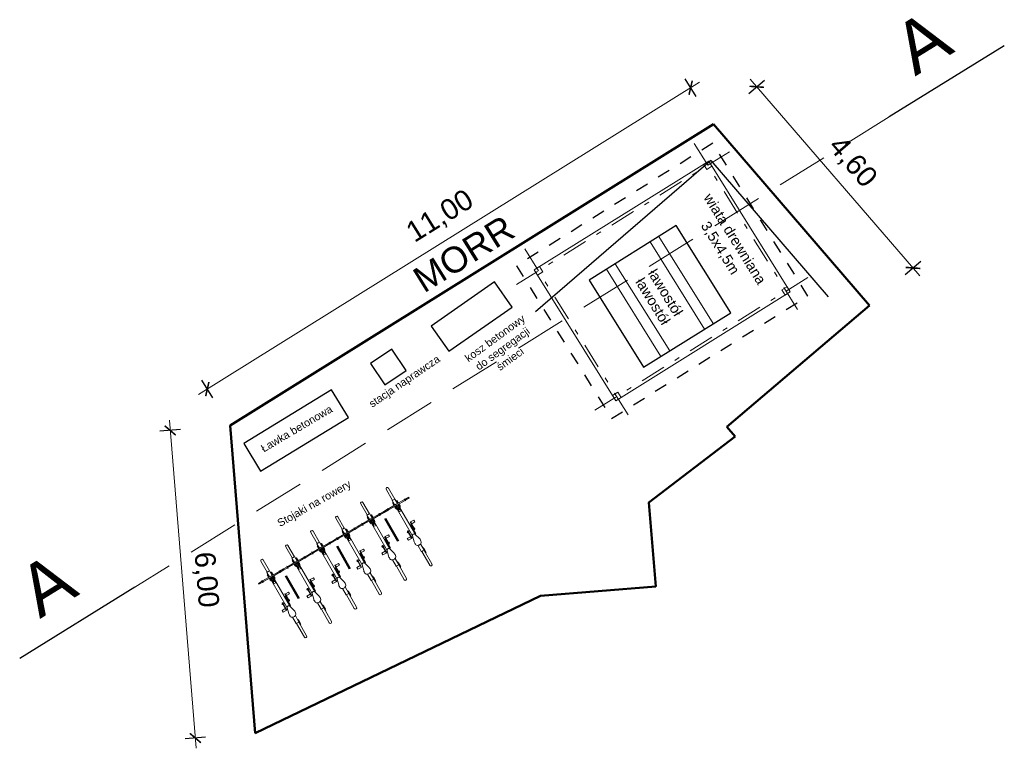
# Model space of a CAD drawing. Header units: millimetres. Extents: x -32728 to 13651, y -21222 to 1549.
# Tile 11 of 19: x 11961 to 11980, y 487 to 501. Entities that reach past the tile are written whole.
import ezdxf

# ---------------------------------------------------------------- set-up
doc = ezdxf.new("R2010")
doc.units = ezdxf.units.MM
for name, pattern in [('02_DONPL_Floorplan-H_revised$0$A-CZ0304_2000 ( Dashdot )', [1.001, 0.5, -0.25, 0.001, -0.25]), ('02_DONPL_Floorplan-H_revised$0$A-CZ0304_2000 DASHED', [1, 0.5, -0.5]), ('BKO', [1.5, 1, -0.5])]:
    doc.linetypes.add(name, pattern=pattern)
for name, color, linetype, lineweight in [('1 MOP zagospodarowanie', 250, 'Continuous', 30), ('1 pojazdy', 250, 'Continuous', 15), ('1 wiata', 250, 'Continuous', 20), ('2 kraweznik opornik', 5, 'Continuous', 50), ('7 przekroj', 200, 'Continuous', 70)]:
    doc.layers.add(name, color=color, linetype=linetype, lineweight=lineweight)
doc.layers.add('4 wymiary', color=7, linetype='Continuous', lineweight=15, true_color=0x000000)
doc.layers.add('pomoc', color=2, linetype='Continuous', lineweight=30, plot=False)
doc.styles.add('Annotative', font='arial.ttf')
doc.styles.add('ARIAL', font='arial.ttf')
doc.styles.add('plan', font='arial.ttf', dxfattribs={"height": 1})
doc.styles.get("Standard").update_dxf_attribs({"font": 'arial.ttf'})
doc.styles.add('tabelka', font='arial.ttf')
doc.dimstyles.new('plan', dxfattribs={"dimtxt": 1, "dimasz": 0.5, "dimexe": 0.5, "dimexo": 0.625, "dimgap": 0.2, "dimtad": 1, "dimzin": 1, "dimtxsty": 'plan', "dimblk": 'ARCHTICK', "dimcen": 1, "dimdle": 0.5, "dimadec": 4, "dimazin": 0, "dimtfac": 1, "dimtmove": 0, "dimatfit": 3, "dimfxl": 0.5, "dimfxlon": 1, "dimlwd": 15, "dimarcsym": 0})

# ---------------------------------------------------------------- blocks, each defined once
blk = doc.blocks.new('_ArchTick')
at = {"color": 0, "linetype": 'ByBlock', "const_width": 0.15}
blk.add_lwpolyline([(-0.5, -0.5), (0.5, 0.5)], dxfattribs=at)
blk = doc.blocks.new('*D365')
at = {"layer": '4 wymiary', "color": 0, "linetype": 'ByBlock', "lineweight": 15}
blk.add_line((11974.215, 499.469), (11964.474, 493.398), dxfattribs=at)
at = {"layer": '4 wymiary', "color": 0, "linetype": 'ByBlock', "lineweight": -2}
for p, q in [((11974.151, 499.193), (11973.939, 499.533)), ((11964.749, 493.334), (11964.538, 493.674))]:
    blk.add_line(p, q, dxfattribs=at)
at = {"layer": 'Defpoints', "color": 0}
for p in [(11974.488, 498.653), (11964.644, 493.504), (11965.086, 492.794)]:
    blk.add_point(p, dxfattribs=at)
at = {"layer": '4 wymiary', "color": 0, "lineweight": 15, "xscale": 0.2, "yscale": 0.2, "zscale": 0.2}
for p, rotation in [((11974.045, 499.363), 31.93231977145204), ((11964.644, 493.504), 211.932319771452)]:
    blk.add_blockref('_ArchTick', p, dxfattribs=dict(at, rotation=rotation))
at = {"layer": '4 wymiary', "color": 0, "insert": (11969.18, 496.85), "char_height": 0.4, "attachment_point": 5, "rotation": 31.9323, "style": 'ARIAL'}
blk.add_mtext('11,00', dxfattribs=at)
blk = doc.blocks.new('*D366')
at = {"layer": '4 wymiary', "color": 0, "linetype": 'ByBlock', "lineweight": 15}
blk.add_line((11963.906, 492.898), (11964.428, 486.519), dxfattribs=at)
at = {"layer": '4 wymiary', "color": 0, "linetype": 'ByBlock', "lineweight": -2}
for p, q in [((11964.122, 492.715), (11963.723, 492.682)), ((11964.611, 486.734), (11964.213, 486.702))]:
    blk.add_line(p, q, dxfattribs=at)
at = {"layer": 'Defpoints', "color": 0}
for p in [(11965.086, 492.794), (11964.412, 486.718), (11965.575, 486.813)]:
    blk.add_point(p, dxfattribs=at)
at = {"layer": '4 wymiary', "color": 0, "lineweight": 15}
for p, xscale, yscale, zscale, rotation in [((11963.923, 492.698), 0.2, 0.2, 0.2, 94.6762015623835), ((11964.412, 486.718), 0.2000000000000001, 0.2000000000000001, 0.2000000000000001, 274.6762015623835)]:
    blk.add_blockref('_ArchTick', p, dxfattribs=dict(at, xscale=xscale, yscale=yscale, zscale=zscale, rotation=rotation))
at = {"layer": '4 wymiary', "color": 0, "insert": (11964.602, 489.795), "char_height": 0.4, "attachment_point": 5, "rotation": 274.6762, "style": 'ARIAL'}
blk.add_mtext('6,00', dxfattribs=at)
blk = doc.blocks.new('zw$B706')
at = {"layer": '1 MOP zagospodarowanie', "color": 0, "lineweight": 20}
for p, q in [((3.956, 2.127), (2.647, 3.639)), ((3.805, 1.996), (2.496, 3.508)), ((3.2, 1.473), (1.891, 2.985)), ((3.049, 1.342), (1.74, 2.854))]:
    blk.add_line(p, q, dxfattribs=at)
at = {"layer": '1 MOP zagospodarowanie', "color": 0}
blk.add_lwpolyline([(2.95, 3.901), (1.438, 2.592), (2.747, 1.08), (4.259, 2.389)], close=True, dxfattribs=at)
at = {"layer": '1 wiata', "color": 0, "linetype": '02_DONPL_Floorplan-H_revised$0$A-CZ0304_2000 ( Dashdot )'}
for p, q in [((3.753, 5.479), (0.059, 2.291)), ((3.048, 5.531), (5.583, 2.594)), ((5.635, 3.299), (1.941, 0.111)), ((0.111, 2.996), (2.646, 0.059))]:
    blk.add_line(p, q, dxfattribs=at)
at = {"layer": '1 wiata', "color": 0, "linetype": '02_DONPL_Floorplan-H_revised$0$A-CZ0304_2000 DASHED', "lineweight": 30, "ltscale": 0.5}
blk.add_lwpolyline([(0, 2.649), (2.287, 0), (5.693, 2.941), (3.406, 5.59)], close=True, dxfattribs=at)
at = {"layer": '1 wiata', "color": 0}
for points in [[(0.353, 2.624), (2.313, 0.353), (5.341, 2.966), (3.38, 5.237)], [(3.29, 5.159), (3.368, 5.068), (3.459, 5.146), (3.38, 5.237)], [(5.172, 2.979), (5.25, 2.888), (5.341, 2.966), (5.262, 3.057)], [(0.353, 2.624), (0.431, 2.533), (0.522, 2.611), (0.443, 2.702)], [(2.235, 0.443), (2.313, 0.353), (2.404, 0.431), (2.325, 0.522)]]:
    blk.add_lwpolyline(points, close=True, dxfattribs=at)
at = {"layer": '1 MOP zagospodarowanie', "color": 0, "insert": (3.486, 4.706), "char_height": 0.2, "width": 2.16427, "attachment_point": 1, "rotation": 310.8022}
blk.add_mtext('\\pxqc;wiata drewniana\\P3,5x4,5m', dxfattribs=at)
at = {"layer": '1 MOP zagospodarowanie', "color": 0, "char_height": 0.2, "attachment_point": 1, "rotation": 310.4544, "style": 'Annotative'}
for s, insert, width in [('ławostół', (2.693, 3.03), 0.88002), ('{\\C7;ławostół}', (2.477, 2.825), 8.3826)]:
    blk.add_mtext(s, dxfattribs=dict(at, insert=insert, width=width))
blk = doc.blocks.new('zw$1B11')
at = {"layer": '1 MOP zagospodarowanie', "color": 0}
blk.add_lwpolyline([(0.393, 0.338), (1.527, 1.32), (1.134, 1.773), (0, 0.791)], close=True, dxfattribs=at)
at = {"layer": '1 MOP zagospodarowanie', "color": 0, "insert": (-1.964, -2.136), "char_height": 0.15, "width": 8.5633, "attachment_point": 1, "rotation": 42.2022, "style": 'Annotative'}
blk.add_mtext('\\pxqc;{\\C0;kosz betonowy \\Pdo segregacji \\Pśmieci}', dxfattribs=at)
blk = doc.blocks.new('zw$CC25')
at = {"layer": '1 MOP zagospodarowanie', "color": 0, "rotation": 267.9285781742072}
blk.add_blockref('zw$1B11', (0.071, 2.022), dxfattribs=at)
blk = doc.blocks.new('zw$E711')
at = {"layer": '1 MOP zagospodarowanie', "color": 0}
blk.add_lwpolyline([(0.415, 0), (1.92, 1.317), (1.505, 1.791), (0, 0.474)], close=True, dxfattribs=at)
at = {"layer": '1 MOP zagospodarowanie', "color": 0, "insert": (0.318, 0.479), "char_height": 0.15, "width": 4.79627, "attachment_point": 1, "rotation": 40.4865, "style": 'Annotative'}
blk.add_mtext('Ławka betonowa', dxfattribs=at)
blk = doc.blocks.new('zw$1F58')
at = {"layer": '1 MOP zagospodarowanie', "color": 0, "lineweight": 50}
for p, q in [((2.244, 2.554), (2.57, 2.165)), ((1.415, 1.859), (1.74, 1.47)), ((0.532, 1.12), (0.858, 0.731))]:
    blk.add_line(p, q, dxfattribs=at)
at = {"layer": '1 pojazdy', "color": 0}
for p, q in [((2.16, 3.118), (2.32, 2.927)), ((2.198, 3.15), (2.358, 2.959)), ((2.316, 2.923), (2.339, 2.943)), ((2.316, 2.923), (2.381, 2.845)), ((2.327, 2.88), (2.339, 2.889)), ((2.327, 2.88), (2.366, 2.833)), ((2.362, 2.962), (2.339, 2.943)), ((2.339, 2.889), (2.378, 2.843)), ((2.362, 2.962), (2.427, 2.884)), ((2.403, 2.943), (2.392, 2.934)), ((2.392, 2.934), (2.431, 2.887)), ((2.403, 2.943), (2.442, 2.897)), ((2.549, 2.986), (2.404, 2.865)), ((2.562, 2.971), (2.417, 2.849)), ((2.455, 2.881), (2.482, 2.85)), ((2.547, 2.997), (2.543, 2.994)), ((2.543, 2.994), (2.568, 2.963)), ((2.547, 2.997), (2.572, 2.966)), ((2.619, 3.045), (2.553, 2.989)), ((2.632, 3.029), (2.566, 2.974)), ((2.572, 2.966), (2.568, 2.963)), ((2.619, 3.045), (2.632, 3.029)), ((1.723, 2.752), (1.883, 2.561)), ((1.761, 2.784), (1.922, 2.593)), ((2.19, 2.685), (2.256, 2.74)), ((2.19, 2.685), (2.203, 2.67)), ((2.203, 2.67), (2.269, 2.725)), ((2.249, 2.748), (2.253, 2.751)), ((2.249, 2.748), (2.275, 2.717)), ((2.253, 2.751), (2.279, 2.721)), ((2.26, 2.744), (2.404, 2.865)), ((2.272, 2.728), (2.417, 2.849)), ((2.275, 2.717), (2.279, 2.721)), ((2.379, 2.818), (2.406, 2.786)), ((2.391, 2.827), (2.414, 2.8)), ((2.394, 2.83), (2.426, 2.793)), ((2.41, 2.843), (2.468, 2.773)), ((2.425, 2.856), (2.483, 2.786)), ((2.44, 2.869), (2.472, 2.831)), ((2.441, 2.775), (2.826, 2.315)), ((2.442, 2.797), (2.446, 2.8)), ((2.444, 2.872), (2.467, 2.844)), ((2.45, 2.779), (2.479, 2.744)), ((2.464, 2.816), (2.461, 2.813)), ((2.481, 2.804), (2.51, 2.77)), ((2.487, 2.813), (2.874, 2.35)), ((1.823, 2.378), (1.968, 2.499)), ((1.879, 2.558), (1.902, 2.577)), ((1.879, 2.558), (1.945, 2.48)), ((1.89, 2.514), (1.902, 2.524)), ((1.89, 2.514), (1.93, 2.467)), ((1.925, 2.596), (1.902, 2.577)), ((1.902, 2.524), (1.941, 2.477)), ((1.925, 2.596), (1.991, 2.518)), ((1.967, 2.578), (1.955, 2.568)), ((1.955, 2.568), (1.994, 2.521)), ((1.967, 2.578), (2.006, 2.531)), ((2.112, 2.62), (1.968, 2.499)), ((2.125, 2.605), (1.981, 2.484)), ((1.988, 2.49), (2.047, 2.42)), ((2.004, 2.503), (2.035, 2.465)), ((2.007, 2.506), (2.03, 2.478)), ((2.019, 2.516), (2.045, 2.484)), ((2.11, 2.631), (2.106, 2.628)), ((2.106, 2.628), (2.132, 2.597)), ((2.11, 2.631), (2.136, 2.6)), ((2.182, 2.679), (2.116, 2.623)), ((2.195, 2.663), (2.129, 2.608)), ((2.136, 2.6), (2.132, 2.597)), ((2.182, 2.679), (2.195, 2.663)), ((2.739, 2.575), (2.731, 2.568)), ((2.731, 2.568), (2.836, 2.443)), ((2.739, 2.575), (2.844, 2.449)), ((2.741, 2.577), (2.795, 2.622)), ((2.767, 2.546), (2.741, 2.577)), ((2.751, 2.528), (2.744, 2.522)), ((2.744, 2.522), (2.872, 2.369)), ((2.747, 2.569), (2.745, 2.567)), ((2.751, 2.528), (2.88, 2.375)), ((2.76, 2.553), (2.758, 2.552)), ((2.821, 2.591), (2.767, 2.546)), ((2.795, 2.622), (2.821, 2.591)), ((1.294, 2.393), (1.454, 2.201)), ((1.332, 2.425), (1.492, 2.233)), ((1.753, 2.319), (1.687, 2.264)), ((1.766, 2.304), (1.7, 2.249)), ((1.753, 2.319), (1.819, 2.375)), ((1.753, 2.319), (1.766, 2.304)), ((1.753, 2.319), (1.766, 2.304)), ((1.766, 2.304), (1.832, 2.359)), ((1.813, 2.382), (1.817, 2.386)), ((1.813, 2.382), (1.838, 2.352)), ((1.817, 2.386), (1.842, 2.355)), ((1.836, 2.363), (1.981, 2.484)), ((1.838, 2.352), (1.842, 2.355)), ((1.942, 2.452), (1.969, 2.42)), ((1.954, 2.461), (1.977, 2.434)), ((1.958, 2.464), (1.989, 2.427)), ((1.973, 2.477), (2.031, 2.407)), ((2.004, 2.409), (2.389, 1.949)), ((2.005, 2.431), (2.009, 2.434)), ((2.014, 2.413), (2.042, 2.379)), ((2.028, 2.45), (2.024, 2.447)), ((2.044, 2.439), (2.073, 2.404)), ((2.05, 2.447), (2.438, 1.985)), ((2.709, 2.376), (2.717, 2.382)), ((2.722, 2.361), (2.709, 2.376)), ((2.711, 2.39), (2.718, 2.396)), ((2.816, 2.264), (2.711, 2.39)), ((2.823, 2.271), (2.718, 2.396)), ((2.722, 2.361), (2.73, 2.367)), ((2.725, 2.389), (2.748, 2.408)), ((2.738, 2.373), (2.761, 2.393)), ((2.801, 2.453), (2.794, 2.447)), ((2.814, 2.438), (2.807, 2.431)), ((2.817, 2.466), (2.809, 2.459)), ((2.83, 2.45), (2.822, 2.444)), ((2.832, 2.479), (2.824, 2.472)), ((2.825, 2.317), (2.874, 2.209)), ((2.832, 2.479), (2.845, 2.463)), ((2.833, 2.352), (2.832, 2.351)), ((2.833, 2.352), (2.834, 2.353)), ((2.844, 2.449), (2.836, 2.443)), ((2.845, 2.463), (2.837, 2.457)), ((2.869, 2.354), (2.966, 2.287)), ((2.88, 2.375), (2.872, 2.369)), ((1.394, 2.018), (1.538, 2.139)), ((1.406, 2.003), (1.551, 2.124)), ((1.45, 2.198), (1.473, 2.217)), ((1.45, 2.198), (1.515, 2.12)), ((1.461, 2.154), (1.473, 2.164)), ((1.461, 2.154), (1.5, 2.108)), ((1.496, 2.237), (1.473, 2.217)), ((1.473, 2.164), (1.512, 2.117)), ((1.496, 2.237), (1.561, 2.159)), ((1.537, 2.218), (1.526, 2.209)), ((1.526, 2.209), (1.565, 2.162)), ((1.537, 2.218), (1.576, 2.171)), ((1.683, 2.261), (1.538, 2.139)), ((1.544, 2.118), (1.602, 2.048)), ((1.696, 2.245), (1.551, 2.124)), ((1.559, 2.131), (1.617, 2.061)), ((1.574, 2.143), (1.606, 2.106)), ((1.578, 2.146), (1.601, 2.119)), ((1.589, 2.156), (1.616, 2.125)), ((1.681, 2.272), (1.677, 2.268)), ((1.677, 2.268), (1.702, 2.238)), ((1.681, 2.272), (1.706, 2.241)), ((1.706, 2.241), (1.702, 2.238)), ((2.302, 2.209), (2.294, 2.203)), ((2.294, 2.203), (2.399, 2.077)), ((2.302, 2.209), (2.407, 2.083)), ((2.304, 2.211), (2.358, 2.256)), ((2.33, 2.18), (2.304, 2.211)), ((2.315, 2.163), (2.307, 2.156)), ((2.307, 2.156), (2.435, 2.003)), ((2.311, 2.203), (2.308, 2.201)), ((2.315, 2.163), (2.443, 2.009)), ((2.324, 2.188), (2.321, 2.186)), ((2.384, 2.225), (2.33, 2.18)), ((2.358, 2.256), (2.384, 2.225)), ((2.395, 2.113), (2.388, 2.106)), ((2.395, 2.113), (2.408, 2.098)), ((2.734, 2.248), (2.788, 2.294)), ((2.76, 2.217), (2.734, 2.248)), ((2.814, 2.263), (2.76, 2.217)), ((2.788, 2.294), (2.814, 2.263)), ((2.794, 2.286), (2.796, 2.288)), ((2.807, 2.27), (2.809, 2.272)), ((2.816, 2.264), (2.823, 2.271)), ((2.892, 2.181), (2.907, 2.166)), ((2.961, 2.154), (3.053, 2.043)), ((2.967, 2.156), (2.98, 2.163)), ((2.993, 2.174), (2.98, 2.163)), ((2.991, 2.264), (3.003, 2.246)), ((3.002, 2.186), (2.993, 2.174)), ((3.006, 2.193), (3.099, 2.082)), ((3.065, 2.131), (3.061, 2.128)), ((3.065, 2.131), (3.142, 2.039)), ((3.083, 2.121), (3.077, 2.116)), ((3.083, 2.121), (3.134, 2.059)), ((0.864, 2.033), (1.025, 1.842)), ((0.903, 2.065), (1.063, 1.874)), ((1.324, 1.96), (1.258, 1.904)), ((1.337, 1.944), (1.27, 1.889)), ((1.324, 1.96), (1.39, 2.015)), ((1.324, 1.96), (1.337, 1.944)), ((1.324, 1.96), (1.337, 1.944)), ((1.337, 1.944), (1.403, 2)), ((1.383, 2.023), (1.387, 2.026)), ((1.383, 2.023), (1.409, 1.992)), ((1.387, 2.026), (1.413, 1.995)), ((1.409, 1.992), (1.413, 1.995)), ((1.513, 2.092), (1.54, 2.061)), ((1.525, 2.102), (1.548, 2.074)), ((1.528, 2.105), (1.56, 2.067)), ((1.575, 2.049), (1.96, 1.59)), ((1.576, 2.072), (1.58, 2.075)), ((1.584, 2.053), (1.613, 2.019)), ((1.598, 2.091), (1.595, 2.088)), ((1.615, 2.079), (1.644, 2.045)), ((1.621, 2.088), (2.008, 1.625)), ((2.273, 2.01), (2.28, 2.017)), ((2.286, 1.995), (2.273, 2.01)), ((2.274, 2.024), (2.282, 2.031)), ((2.379, 1.899), (2.274, 2.024)), ((2.387, 1.905), (2.282, 2.031)), ((2.286, 1.995), (2.293, 2.001)), ((2.288, 2.023), (2.311, 2.042)), ((2.297, 1.883), (2.351, 1.928)), ((2.301, 2.008), (2.324, 2.027)), ((2.351, 1.928), (2.377, 1.897)), ((2.365, 2.087), (2.357, 2.081)), ((2.357, 1.92), (2.36, 1.922)), ((2.378, 2.072), (2.37, 2.065)), ((2.38, 2.1), (2.372, 2.094)), ((2.393, 2.085), (2.385, 2.078)), ((2.388, 1.951), (2.437, 1.844)), ((2.396, 1.987), (2.395, 1.986)), ((2.396, 1.987), (2.397, 1.987)), ((2.407, 2.083), (2.399, 2.077)), ((2.408, 2.098), (2.401, 2.091)), ((2.432, 1.988), (2.53, 1.921)), ((2.443, 2.009), (2.435, 2.003)), ((3.053, 2.043), (3.076, 2.063)), ((3.057, 2.047), (3.253, 1.813)), ((3.099, 2.082), (3.076, 2.063)), ((3.095, 2.079), (3.291, 1.845)), ((3.134, 2.059), (3.129, 2.055)), ((3.142, 2.039), (3.134, 2.033)), ((0.964, 1.659), (1.109, 1.78)), ((0.977, 1.643), (1.122, 1.765)), ((1.021, 1.839), (1.044, 1.858)), ((1.021, 1.839), (1.086, 1.761)), ((1.032, 1.795), (1.043, 1.804)), ((1.032, 1.795), (1.071, 1.748)), ((1.043, 1.804), (1.082, 1.758)), ((1.067, 1.877), (1.044, 1.858)), ((1.067, 1.877), (1.132, 1.799)), ((1.084, 1.733), (1.11, 1.701)), ((1.095, 1.742), (1.118, 1.715)), ((1.108, 1.859), (1.096, 1.849)), ((1.096, 1.849), (1.136, 1.802)), ((1.099, 1.745), (1.13, 1.708)), ((1.108, 1.859), (1.147, 1.812)), ((1.254, 1.901), (1.109, 1.78)), ((1.114, 1.758), (1.173, 1.688)), ((1.267, 1.886), (1.122, 1.765)), ((1.13, 1.771), (1.188, 1.701)), ((1.145, 1.784), (1.176, 1.746)), ((1.148, 1.787), (1.172, 1.759)), ((1.16, 1.796), (1.186, 1.765)), ((1.169, 1.731), (1.166, 1.728)), ((1.191, 1.728), (1.579, 1.265)), ((1.251, 1.912), (1.247, 1.909)), ((1.247, 1.909), (1.273, 1.878)), ((1.251, 1.912), (1.277, 1.881)), ((1.277, 1.881), (1.273, 1.878)), ((1.873, 1.849), (1.865, 1.843)), ((1.865, 1.843), (1.97, 1.718)), ((1.873, 1.849), (1.978, 1.724)), ((1.875, 1.851), (1.929, 1.896)), ((1.901, 1.82), (1.875, 1.851)), ((1.885, 1.803), (1.878, 1.797)), ((1.878, 1.797), (2.006, 1.643)), ((1.881, 1.844), (1.879, 1.842)), ((1.885, 1.803), (2.014, 1.65)), ((1.894, 1.828), (1.892, 1.826)), ((1.955, 1.865), (1.901, 1.82)), ((1.935, 1.728), (1.928, 1.721)), ((1.929, 1.896), (1.955, 1.865)), ((1.951, 1.741), (1.943, 1.734)), ((1.964, 1.725), (1.956, 1.719)), ((1.966, 1.753), (1.958, 1.747)), ((1.966, 1.753), (1.979, 1.738)), ((1.978, 1.724), (1.97, 1.718)), ((1.979, 1.738), (1.971, 1.732)), ((2.323, 1.852), (2.297, 1.883)), ((2.377, 1.897), (2.323, 1.852)), ((2.37, 1.905), (2.373, 1.907)), ((2.379, 1.899), (2.387, 1.905)), ((2.456, 1.816), (2.471, 1.8)), ((2.524, 1.788), (2.616, 1.678)), ((2.53, 1.791), (2.544, 1.798)), ((2.556, 1.808), (2.544, 1.798)), ((2.554, 1.898), (2.566, 1.881)), ((2.566, 1.82), (2.556, 1.808)), ((2.57, 1.827), (2.662, 1.716)), ((2.628, 1.766), (2.624, 1.763)), ((2.628, 1.766), (2.705, 1.674)), ((2.646, 1.755), (2.641, 1.75)), ((2.646, 1.755), (2.698, 1.694)), ((0.435, 1.673), (0.595, 1.482)), ((0.473, 1.706), (0.634, 1.514)), ((0.824, 1.542), (0.68, 1.42)), ((0.822, 1.552), (0.818, 1.549)), ((0.818, 1.549), (0.844, 1.519)), ((0.822, 1.552), (0.848, 1.522)), ((0.894, 1.6), (0.828, 1.545)), ((0.907, 1.585), (0.841, 1.529)), ((0.894, 1.6), (0.96, 1.656)), ((0.894, 1.6), (0.907, 1.585)), ((0.894, 1.6), (0.907, 1.585)), ((0.907, 1.585), (0.973, 1.64)), ((0.954, 1.663), (0.958, 1.666)), ((0.954, 1.663), (0.98, 1.633)), ((0.958, 1.666), (0.984, 1.636)), ((0.98, 1.633), (0.984, 1.636)), ((1.145, 1.69), (1.53, 1.23)), ((1.147, 1.712), (1.15, 1.715)), ((1.155, 1.694), (1.184, 1.66)), ((1.186, 1.719), (1.214, 1.685)), ((1.446, 1.492), (1.499, 1.537)), ((1.499, 1.537), (1.525, 1.506)), ((1.843, 1.651), (1.851, 1.657)), ((1.856, 1.635), (1.843, 1.651)), ((1.845, 1.665), (1.852, 1.671)), ((1.95, 1.539), (1.845, 1.665)), ((1.957, 1.546), (1.852, 1.671)), ((1.856, 1.635), (1.864, 1.642)), ((1.859, 1.663), (1.882, 1.683)), ((1.868, 1.523), (1.922, 1.568)), ((1.872, 1.648), (1.895, 1.667)), ((1.948, 1.537), (1.894, 1.492)), ((1.922, 1.568), (1.948, 1.537)), ((1.928, 1.56), (1.93, 1.562)), ((1.948, 1.712), (1.941, 1.706)), ((1.941, 1.545), (1.943, 1.547)), ((1.95, 1.539), (1.957, 1.546)), ((1.959, 1.592), (2.008, 1.484)), ((1.967, 1.627), (1.966, 1.626)), ((1.967, 1.627), (1.968, 1.628)), ((2.003, 1.629), (2.1, 1.562)), ((2.014, 1.65), (2.006, 1.643)), ((2.125, 1.538), (2.137, 1.521)), ((2.616, 1.678), (2.639, 1.697)), ((2.62, 1.681), (2.816, 1.447)), ((2.662, 1.716), (2.639, 1.697)), ((2.659, 1.713), (2.854, 1.479)), ((2.698, 1.694), (2.692, 1.689)), ((2.705, 1.674), (2.697, 1.667)), ((0.044, 1.346), (0.204, 1.155)), ((0.535, 1.299), (0.68, 1.42)), ((0.548, 1.284), (0.693, 1.405)), ((0.591, 1.479), (0.614, 1.498)), ((0.591, 1.479), (0.657, 1.401)), ((0.602, 1.435), (0.614, 1.445)), ((0.602, 1.435), (0.642, 1.389)), ((0.637, 1.518), (0.614, 1.498)), ((0.614, 1.445), (0.653, 1.398)), ((0.637, 1.518), (0.703, 1.44)), ((0.654, 1.373), (0.681, 1.342)), ((0.666, 1.383), (0.689, 1.355)), ((0.679, 1.499), (0.667, 1.489)), ((0.667, 1.489), (0.706, 1.443)), ((0.67, 1.386), (0.701, 1.348)), ((0.679, 1.499), (0.718, 1.452)), ((0.685, 1.399), (0.743, 1.329)), ((0.837, 1.526), (0.693, 1.405)), ((0.7, 1.411), (0.759, 1.341)), ((0.716, 1.424), (0.747, 1.387)), ((0.717, 1.353), (0.721, 1.356)), ((0.719, 1.427), (0.742, 1.4)), ((0.731, 1.437), (0.757, 1.405)), ((0.74, 1.371), (0.736, 1.368)), ((0.756, 1.36), (0.785, 1.326)), ((0.762, 1.369), (1.15, 0.906)), ((0.848, 1.522), (0.844, 1.519)), ((1.443, 1.49), (1.436, 1.483)), ((1.436, 1.483), (1.541, 1.358)), ((1.443, 1.49), (1.548, 1.364)), ((1.472, 1.461), (1.446, 1.492)), ((1.456, 1.444), (1.448, 1.437)), ((1.448, 1.437), (1.577, 1.284)), ((1.452, 1.484), (1.45, 1.482)), ((1.456, 1.444), (1.584, 1.29)), ((1.465, 1.469), (1.463, 1.467)), ((1.525, 1.506), (1.472, 1.461)), ((1.506, 1.368), (1.498, 1.362)), ((1.519, 1.353), (1.511, 1.346)), ((1.521, 1.381), (1.514, 1.375)), ((1.534, 1.366), (1.527, 1.359)), ((1.537, 1.394), (1.529, 1.387)), ((1.537, 1.394), (1.55, 1.378)), ((1.548, 1.364), (1.541, 1.358)), ((1.55, 1.378), (1.542, 1.372)), ((1.894, 1.492), (1.868, 1.523)), ((2.026, 1.456), (2.041, 1.441)), ((2.095, 1.428), (2.187, 1.318)), ((2.101, 1.431), (2.114, 1.438)), ((2.127, 1.449), (2.114, 1.438)), ((2.136, 1.461), (2.127, 1.449)), ((2.14, 1.467), (2.233, 1.357)), ((2.199, 1.406), (2.195, 1.403)), ((2.199, 1.406), (2.276, 1.314)), ((2.233, 1.357), (2.21, 1.337)), ((2.217, 1.396), (2.211, 1.391)), ((2.217, 1.396), (2.268, 1.334)), ((2.229, 1.354), (2.425, 1.12)), ((0.006, 1.314), (0.166, 1.123)), ((0.208, 1.158), (0.185, 1.139)), ((0.208, 1.158), (0.273, 1.08)), ((0.395, 1.182), (0.25, 1.061)), ((0.408, 1.167), (0.263, 1.045)), ((0.393, 1.193), (0.389, 1.19)), ((0.389, 1.19), (0.414, 1.159)), ((0.393, 1.193), (0.418, 1.162)), ((0.465, 1.241), (0.399, 1.185)), ((0.478, 1.225), (0.412, 1.17)), ((0.418, 1.162), (0.414, 1.159)), ((0.465, 1.241), (0.531, 1.296)), ((0.465, 1.241), (0.478, 1.225)), ((0.465, 1.241), (0.478, 1.225)), ((0.478, 1.225), (0.544, 1.281)), ((0.525, 1.304), (0.529, 1.307)), ((0.525, 1.304), (0.55, 1.273)), ((0.529, 1.307), (0.554, 1.276)), ((0.55, 1.273), (0.554, 1.276)), ((0.716, 1.33), (1.101, 0.87)), ((0.726, 1.334), (0.754, 1.3)), ((1.016, 1.132), (1.07, 1.177)), ((1.07, 1.177), (1.096, 1.146)), ((1.414, 1.291), (1.422, 1.297)), ((1.427, 1.276), (1.414, 1.291)), ((1.415, 1.305), (1.423, 1.312)), ((1.52, 1.18), (1.415, 1.305)), ((1.528, 1.186), (1.423, 1.312)), ((1.427, 1.276), (1.435, 1.282)), ((1.429, 1.304), (1.452, 1.323)), ((1.438, 1.164), (1.492, 1.209)), ((1.464, 1.133), (1.438, 1.164)), ((1.442, 1.289), (1.465, 1.308)), ((1.518, 1.178), (1.464, 1.133)), ((1.492, 1.209), (1.518, 1.178)), ((1.499, 1.201), (1.501, 1.203)), ((1.512, 1.186), (1.514, 1.187)), ((1.52, 1.18), (1.528, 1.186)), ((1.53, 1.232), (1.578, 1.125)), ((1.537, 1.268), (1.536, 1.267)), ((1.537, 1.268), (1.539, 1.268)), ((1.574, 1.269), (1.671, 1.202)), ((1.584, 1.29), (1.577, 1.284)), ((1.695, 1.179), (1.708, 1.161)), ((2.187, 1.318), (2.21, 1.337)), ((2.191, 1.321), (2.387, 1.088)), ((2.268, 1.334), (2.263, 1.329)), ((2.276, 1.314), (2.268, 1.308)), ((0.106, 0.94), (0.25, 1.061)), ((0.118, 0.924), (0.263, 1.045)), ((0.162, 1.119), (0.185, 1.139)), ((0.162, 1.119), (0.227, 1.042)), ((0.173, 1.076), (0.185, 1.085)), ((0.173, 1.076), (0.212, 1.029)), ((0.185, 1.085), (0.224, 1.039)), ((0.225, 1.014), (0.252, 0.982)), ((0.237, 1.023), (0.26, 0.996)), ((0.249, 1.14), (0.238, 1.13)), ((0.238, 1.13), (0.277, 1.083)), ((0.24, 1.026), (0.272, 0.989)), ((0.249, 1.14), (0.288, 1.093)), ((0.256, 1.039), (0.314, 0.969)), ((0.271, 1.052), (0.33, 0.982)), ((0.286, 1.065), (0.318, 1.027)), ((0.287, 0.971), (0.672, 0.511)), ((0.288, 0.993), (0.292, 0.996)), ((0.29, 1.068), (0.313, 1.04)), ((0.296, 0.975), (0.325, 0.94)), ((0.301, 1.077), (0.328, 1.046)), ((0.31, 1.012), (0.307, 1.009)), ((0.327, 1), (0.356, 0.966)), ((0.333, 1.009), (0.72, 0.546)), ((1, 0.944), (1.023, 0.964)), ((1.014, 1.13), (1.006, 1.124)), ((1.006, 1.124), (1.111, 0.998)), ((1.014, 1.13), (1.119, 1.005)), ((1.042, 1.101), (1.016, 1.132)), ((1.027, 1.084), (1.019, 1.078)), ((1.019, 1.078), (1.147, 0.924)), ((1.023, 1.124), (1.021, 1.122)), ((1.027, 1.084), (1.155, 0.931)), ((1.036, 1.109), (1.033, 1.107)), ((1.096, 1.146), (1.042, 1.101)), ((1.077, 1.009), (1.069, 1.002)), ((1.09, 0.993), (1.082, 0.987)), ((1.092, 1.021), (1.084, 1.015)), ((1.105, 1.006), (1.097, 1)), ((1.107, 1.034), (1.1, 1.028)), ((1.107, 1.034), (1.12, 1.019)), ((1.119, 1.005), (1.111, 0.998)), ((1.12, 1.019), (1.113, 1.012)), ((1.597, 1.097), (1.612, 1.081)), ((1.665, 1.069), (1.758, 0.959)), ((1.671, 1.072), (1.685, 1.079)), ((1.698, 1.089), (1.685, 1.079)), ((1.707, 1.101), (1.698, 1.089)), ((1.711, 1.108), (1.804, 0.997)), ((1.758, 0.959), (1.781, 0.978)), ((1.762, 0.962), (1.957, 0.728)), ((1.769, 1.047), (1.765, 1.043)), ((1.769, 1.047), (1.846, 0.955)), ((1.804, 0.997), (1.781, 0.978)), ((1.788, 1.036), (1.782, 1.031)), ((1.788, 1.036), (1.839, 0.975)), ((1.8, 0.994), (1.996, 0.76)), ((1.839, 0.975), (1.833, 0.97)), ((0.036, 0.881), (0.102, 0.936)), ((0.036, 0.881), (0.049, 0.866)), ((0.049, 0.866), (0.115, 0.921)), ((0.095, 0.944), (0.099, 0.947)), ((0.095, 0.944), (0.121, 0.913)), ((0.099, 0.947), (0.125, 0.917)), ((0.121, 0.913), (0.125, 0.917)), ((0.585, 0.771), (0.577, 0.764)), ((0.585, 0.771), (0.69, 0.645)), ((0.587, 0.773), (0.641, 0.818)), ((0.613, 0.742), (0.587, 0.773)), ((0.667, 0.787), (0.613, 0.742)), ((0.641, 0.818), (0.667, 0.787)), ((0.985, 0.932), (0.992, 0.938)), ((0.998, 0.916), (0.985, 0.932)), ((0.986, 0.946), (0.994, 0.952)), ((1.091, 0.82), (0.986, 0.946)), ((1.099, 0.826), (0.994, 0.952)), ((0.998, 0.916), (1.005, 0.923)), ((1.009, 0.804), (1.063, 0.849)), ((1.035, 0.773), (1.009, 0.804)), ((1.013, 0.929), (1.036, 0.948)), ((1.089, 0.818), (1.035, 0.773)), ((1.063, 0.849), (1.089, 0.818)), ((1.069, 0.841), (1.072, 0.843)), ((1.082, 0.826), (1.085, 0.828)), ((1.091, 0.82), (1.099, 0.826)), ((1.1, 0.873), (1.149, 0.765)), ((1.108, 0.908), (1.107, 0.907)), ((1.108, 0.908), (1.109, 0.909)), ((1.144, 0.91), (1.242, 0.843)), ((1.155, 0.931), (1.147, 0.924)), ((1.266, 0.819), (1.279, 0.802)), ((1.846, 0.955), (1.838, 0.948)), ((0.555, 0.572), (0.563, 0.578)), ((0.557, 0.586), (0.564, 0.592)), ((0.662, 0.461), (0.557, 0.586)), ((0.67, 0.467), (0.564, 0.592)), ((0.571, 0.585), (0.594, 0.604)), ((0.577, 0.764), (0.682, 0.639)), ((0.584, 0.569), (0.607, 0.589)), ((0.597, 0.724), (0.59, 0.718)), ((0.59, 0.718), (0.718, 0.565)), ((0.593, 0.765), (0.591, 0.763)), ((0.597, 0.724), (0.726, 0.571)), ((0.606, 0.75), (0.604, 0.748)), ((0.647, 0.649), (0.64, 0.643)), ((0.66, 0.634), (0.653, 0.627)), ((0.663, 0.662), (0.655, 0.655)), ((0.676, 0.647), (0.668, 0.64)), ((0.678, 0.675), (0.67, 0.668)), ((0.678, 0.675), (0.691, 0.659)), ((0.69, 0.645), (0.682, 0.639)), ((0.691, 0.659), (0.683, 0.653)), ((1.168, 0.737), (1.183, 0.722)), ((1.236, 0.709), (1.328, 0.599)), ((1.242, 0.712), (1.256, 0.719)), ((1.268, 0.73), (1.256, 0.719)), ((1.278, 0.742), (1.268, 0.73)), ((1.282, 0.748), (1.374, 0.638)), ((1.328, 0.599), (1.351, 0.618)), ((1.332, 0.602), (1.528, 0.369)), ((1.34, 0.687), (1.336, 0.684)), ((1.34, 0.687), (1.417, 0.595)), ((1.374, 0.638), (1.351, 0.618)), ((1.358, 0.676), (1.353, 0.672)), ((1.358, 0.676), (1.41, 0.615)), ((1.371, 0.634), (1.566, 0.401)), ((1.41, 0.615), (1.404, 0.61)), ((1.417, 0.595), (1.409, 0.588)), ((0.568, 0.557), (0.555, 0.572)), ((0.568, 0.557), (0.576, 0.563)), ((0.58, 0.445), (0.634, 0.49)), ((0.606, 0.414), (0.58, 0.445)), ((0.66, 0.459), (0.606, 0.414)), ((0.634, 0.49), (0.66, 0.459)), ((0.64, 0.482), (0.642, 0.484)), ((0.653, 0.466), (0.655, 0.468)), ((0.662, 0.461), (0.67, 0.467)), ((0.671, 0.513), (0.72, 0.406)), ((0.679, 0.548), (0.678, 0.547)), ((0.679, 0.548), (0.68, 0.549)), ((0.715, 0.55), (0.812, 0.483)), ((0.726, 0.571), (0.718, 0.565)), ((0.837, 0.46), (0.849, 0.442)), ((0.853, 0.389), (0.945, 0.278)), ((0.739, 0.378), (0.753, 0.362)), ((0.807, 0.35), (0.899, 0.24)), ((0.813, 0.352), (0.826, 0.36)), ((0.839, 0.37), (0.826, 0.36)), ((0.848, 0.382), (0.839, 0.37)), ((0.899, 0.24), (0.922, 0.259)), ((0.903, 0.243), (1.099, 0.009)), ((0.911, 0.327), (0.907, 0.324)), ((0.911, 0.327), (0.988, 0.235)), ((0.945, 0.278), (0.922, 0.259)), ((0.929, 0.317), (0.923, 0.312)), ((0.929, 0.317), (0.98, 0.256)), ((0.941, 0.275), (1.137, 0.041)), ((0.98, 0.256), (0.975, 0.251)), ((0.988, 0.235), (0.98, 0.229))]:
    blk.add_line(p, q, dxfattribs=at)
for centre in [(2.494, 2.757), (2.494, 2.757), (2.058, 2.391), (2.058, 2.391), (1.628, 2.032), (1.628, 2.032), (1.199, 1.672), (1.199, 1.672), (0.77, 1.313), (0.77, 1.313), (0.34, 0.953), (0.34, 0.953)]:
    blk.add_circle(centre, 0.02, dxfattribs=at)
for centre, radius, start, end in [((2.179, 3.134), 0.025, 39.9459, 219.9459), ((1.742, 2.768), 0.025, 39.9459, 219.9459), ((2.432, 2.809), 0.035, 219.9459, 301.3093), ((2.429, 2.812), 0.02, 219.9459, 309.9459), ((2.467, 2.79), 0.02, 159.943, 214.2986), ((2.452, 2.831), 0.02, 309.9459, 39.9459), ((2.467, 2.79), 0.02, 45.5932, 99.9487), ((2.474, 2.781), 0.0103, 234.5912, 25.3006), ((2.455, 2.827), 0.035, 318.5825, 39.9459), ((1.313, 2.409), 0.025, 39.9459, 219.9459), ((1.996, 2.443), 0.035, 219.9459, 301.3093), ((1.992, 2.447), 0.02, 219.9459, 309.9459), ((2.03, 2.424), 0.02, 159.943, 214.2986), ((2.03, 2.424), 0.02, 45.5932, 99.9487), ((2.015, 2.465), 0.02, 309.9459, 39.9459), ((2.037, 2.416), 0.0103, 234.5912, 25.3006), ((2.018, 2.462), 0.035, 318.5825, 39.9459), ((2.852, 2.329), 0.03, 132.7728, 204.3756), ((2.852, 2.329), 0.03, 55.5161, 127.119), ((1.586, 2.106), 0.02, 309.9459, 39.9459), ((1.589, 2.102), 0.035, 318.5825, 39.9459), ((2.965, 2.251), 0.1, 204.3756, 223.8225), ((2.943, 2.201), 0.05, 223.8225, 297.8029), ((2.91, 2.205), 0.1, 36.0693, 55.5161), ((2.963, 2.217), 0.05, 322.0889, 36.0693), ((0.884, 2.049), 0.025, 39.9459, 219.9459), ((1.566, 2.083), 0.035, 219.9459, 301.3093), ((1.563, 2.087), 0.02, 219.9459, 309.9459), ((1.601, 2.065), 0.02, 159.943, 214.2986), ((1.601, 2.065), 0.02, 45.5932, 99.9487), ((1.608, 2.056), 0.0103, 234.5912, 25.3006), ((2.415, 1.964), 0.03, 132.7728, 204.3756), ((2.415, 1.964), 0.03, 55.5161, 127.119), ((2.473, 1.839), 0.1, 36.0693, 55.5161), ((1.172, 1.705), 0.02, 45.5932, 99.9487), ((1.156, 1.746), 0.02, 309.9459, 39.9459), ((1.16, 1.743), 0.035, 318.5825, 39.9459), ((2.528, 1.885), 0.1, 204.3756, 223.8225), ((2.507, 1.835), 0.05, 223.8225, 297.8029), ((2.526, 1.851), 0.05, 322.0889, 36.0693), ((3.272, 1.829), 0.025, 219.9459, 39.9459), ((0.454, 1.69), 0.025, 39.9459, 219.9459), ((1.137, 1.724), 0.035, 219.9459, 301.3093), ((1.134, 1.728), 0.02, 219.9459, 309.9459), ((1.172, 1.705), 0.02, 159.943, 214.2986), ((1.179, 1.697), 0.0103, 234.5912, 25.3006), ((1.986, 1.604), 0.03, 132.7728, 204.3756), ((1.986, 1.604), 0.03, 55.5161, 127.119), ((2.044, 1.479), 0.1, 36.0693, 55.5161), ((0.025, 1.33), 0.025, 39.9459, 219.9459), ((0.708, 1.364), 0.035, 219.9459, 301.3093), ((0.705, 1.368), 0.02, 219.9459, 309.9459), ((0.742, 1.346), 0.02, 159.943, 214.2986), ((0.742, 1.346), 0.02, 45.5932, 99.9487), ((0.727, 1.387), 0.02, 309.9459, 39.9459), ((0.749, 1.337), 0.0103, 234.5912, 25.3006), ((0.73, 1.383), 0.035, 318.5825, 39.9459), ((2.099, 1.525), 0.1, 204.3756, 223.8225), ((2.077, 1.475), 0.05, 223.8225, 297.8029), ((2.097, 1.492), 0.05, 322.0889, 36.0693), ((2.835, 1.463), 0.025, 219.9459, 39.9459), ((1.557, 1.245), 0.03, 132.7728, 204.3756), ((1.557, 1.244), 0.03, 55.5161, 127.119), ((1.614, 1.12), 0.1, 36.0693, 55.5161), ((1.667, 1.132), 0.05, 322.0889, 36.0693), ((0.278, 1.005), 0.035, 219.9459, 301.3093), ((0.275, 1.008), 0.02, 219.9459, 309.9459), ((0.313, 0.986), 0.02, 159.943, 214.2986), ((0.298, 1.027), 0.02, 309.9459, 39.9459), ((0.313, 0.986), 0.02, 45.5932, 99.9487), ((0.32, 0.978), 0.0103, 234.5912, 25.3006), ((0.301, 1.023), 0.035, 318.5825, 39.9459), ((1.669, 1.166), 0.1, 204.3756, 223.8225), ((1.648, 1.116), 0.05, 223.8225, 297.8029), ((2.406, 1.104), 0.025, 219.9459, 39.9459), ((1.128, 0.885), 0.03, 132.7728, 204.3756), ((1.127, 0.885), 0.03, 55.5161, 127.119), ((1.185, 0.76), 0.1, 36.0693, 55.5161), ((1.238, 0.772), 0.05, 322.0889, 36.0693), ((1.24, 0.806), 0.1, 204.3756, 223.8225), ((1.219, 0.756), 0.05, 223.8225, 297.8029), ((1.977, 0.744), 0.025, 219.9459, 39.9459), ((0.698, 0.525), 0.03, 132.7728, 204.3756), ((0.698, 0.525), 0.03, 55.5161, 127.119), ((0.811, 0.447), 0.1, 204.3756, 223.8225), ((0.756, 0.401), 0.1, 36.0693, 55.5161), ((0.809, 0.413), 0.05, 322.0889, 36.0693), ((1.547, 0.385), 0.025, 219.9459, 39.9459), ((0.789, 0.397), 0.05, 223.8225, 297.8029), ((1.118, 0.025), 0.025, 219.9459, 39.9459)]:
    blk.add_arc(centre, radius, start, end, dxfattribs=at)
at = {"layer": '1 MOP zagospodarowanie', "color": 0, "insert": (0.162, 2.146), "char_height": 0.15, "width": 19.18506, "attachment_point": 1, "rotation": 39.6843, "style": 'Annotative'}
blk.add_mtext('Stojaki na rowery', dxfattribs=at)
blk = doc.blocks.new('zw$3340')
at = {"layer": '1 MOP zagospodarowanie', "color": 0}
blk.add_lwpolyline([(0.31, 1.167), (0.342, 0.668), (0.841, 0.701), (0.809, 1.2)], close=True, dxfattribs=at)
at = {"layer": '1 MOP zagospodarowanie', "color": 0, "insert": (0.194, 1.614), "char_height": 0.15, "width": 2.59707, "attachment_point": 1, "rotation": 274.4079, "style": 'Annotative'}
blk.add_mtext('stacja naprawcza', dxfattribs=at)
blk = doc.blocks.new('*D367')
at = {"layer": '4 wymiary', "color": 0, "linetype": 'ByBlock', "lineweight": -2}
for p, q in [((11975.18, 499.25), (11975.483, 499.511)), ((11978.219, 495.728), (11978.522, 495.989))]:
    blk.add_line(p, q, dxfattribs=at)
at = {"layer": '4 wymiary', "color": 0, "linetype": 'ByBlock', "lineweight": 15}
blk.add_line((11975.201, 499.532), (11978.501, 495.707), dxfattribs=at)
at = {"layer": 'Defpoints', "color": 0}
for p in [(11974.488, 498.653), (11978.37, 495.859), (11977.527, 495.131)]:
    blk.add_point(p, dxfattribs=at)
at = {"layer": '4 wymiary', "color": 0, "lineweight": 15, "xscale": 0.2, "yscale": 0.2, "zscale": 0.2}
for p, rotation in [((11975.331, 499.381), 130.7876450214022), ((11978.37, 495.859), 310.7876450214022)]:
    blk.add_blockref('_ArchTick', p, dxfattribs=dict(at, rotation=rotation))
at = {"layer": '4 wymiary', "color": 0, "insert": (11977.184, 497.907), "char_height": 0.4, "attachment_point": 5, "rotation": 310.7876, "style": 'ARIAL'}
blk.add_mtext('4,60', dxfattribs=at)

msp = doc.modelspace()

# ---------------------------------------------------------------- linework, layer by layer
at = {"layer": '2 kraweznik opornik'}
for p, q in [((11974.488, 498.653), (11965.086, 492.794)), ((11974.488, 498.653), (11977.527, 495.131)), ((11965.086, 492.794), (11965.575, 486.815)), ((11971.127, 489.485), (11973.366, 489.667)), ((11965.572, 486.813), (11971.127, 489.485))]:
    msp.add_line(p, q, dxfattribs=at)
for points in [[(11977.527, 495.131), (11974.752, 492.772)], [(11974.908, 492.582), (11974.752, 492.772)], [(11974.908, 492.582), (11973.234, 491.301), (11973.366, 489.667), (11973.366, 489.667)]]:
    msp.add_lwpolyline(points, dxfattribs=at)
at = {"layer": '7 przekroj', "linetype": 'ByBlock', "lineweight": 30}
for p, q in [((11980.146, 500.178), (11977.908, 498.796)), ((11963.233, 489.65), (11960.995, 488.267))]:
    msp.add_line(p, q, dxfattribs=at)
at = {"layer": '7 przekroj', "linetype": 'BKO', "lineweight": 13}
msp.add_line((11977.908, 498.796), (11963.233, 489.65), dxfattribs=at)
at = {"layer": 'pomoc'}
for q in [(11971.03, 495.007), (11976.723, 495.298)]:
    msp.add_line((11974.436, 497.948), q, dxfattribs=at)

# ---------------------------------------------------------------- block references
at = {"layer": '1 wiata'}
for name, p, rotation in [('zw$B706', (11970.249, 493.284), 351.1300862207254), ('zw$CC25', (11970.928, 493.733), 86.0520566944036), ('zw$3340', (11969.261, 493.899), 119.9820416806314), ('zw$E711', (11965.271, 491.981), 350.1554814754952), ('zw$1F58', (11965.448, 488.865), 349.8799860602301)]:
    msp.add_blockref(name, p, dxfattribs=dict(at, rotation=rotation))

# ---------------------------------------------------------------- texts
at = {"layer": '1 MOP zagospodarowanie', "color": 0, "linetype": 'Continuous', "style": 'tabelka'}
msp.add_text('MORR', height=0.5, rotation=1111.8985, dxfattribs=at).set_placement((11968.857, 495.359))
at = {"layer": '7 przekroj', "linetype": 'ByBlock', "char_height": 1, "attachment_point": 1, "rotation": 31.7104}
for insert in [(11977.885, 500.431), (11960.861, 489.882)]:
    msp.add_mtext_dynamic_manual_height_columns('{\\fArial|b0|i0|c238|p34;A}', width=6.53698, gutter_width=1, heights=[-1], dxfattribs=dict(at, insert=insert))

# ---------------------------------------------------------------- dimensions: what is measured, and where the dimension line sits
at = {"layer": '4 wymiary', "linetype": 'ByBlock'}
dim = msp.add_linear_dim(base=(11964.644, 493.504), p1=(11974.488, 498.653), p2=(11965.086, 492.794), angle=211.9323, text='11,00', dimstyle='plan', override={"dimtxt": 0.4, "dimasz": 0.2, "dimexe": 0.2, "dimtxsty": 'ARIAL', "dimblk": 'ArchTick', "dimdle": 0.2, "dimfxl": 0.2}, dxfattribs=at)
dim.commit()
dim.dimension.update_dxf_attribs({"geometry": '*D365', "text_midpoint": (11969.413, 496.476), "dimtype": 161})
dim = msp.add_aligned_dim(p1=(11974.488, 498.653), p2=(11977.527, 495.131), distance=1.114, text='4,60', dimstyle='plan', override={"dimtxt": 0.4, "dimasz": 0.2, "dimexe": 0.2, "dimtxsty": 'ARIAL', "dimblk": 'ArchTick', "dimdle": 0.2, "dimfxl": 0.2}, dxfattribs=at)
dim.commit()
dim.dimension.update_dxf_attribs({"geometry": '*D367', "text_midpoint": (11977.184, 497.907)})
dim = msp.add_linear_dim(base=(11964.412, 486.718), p1=(11965.086, 492.794), p2=(11965.575, 486.813), angle=274.6762, dimstyle='plan', override={"dimtxt": 0.4, "dimasz": 0.2, "dimexe": 0.2, "dimtxsty": 'ARIAL', "dimblk": 'ArchTick', "dimdle": 0.2, "dimfxl": 0.2}, dxfattribs=at)
dim.commit()
dim.dimension.update_dxf_attribs({"geometry": '*D366', "text_midpoint": (11964.163, 489.759), "dimtype": 161})

doc.saveas('drawing.dxf')
